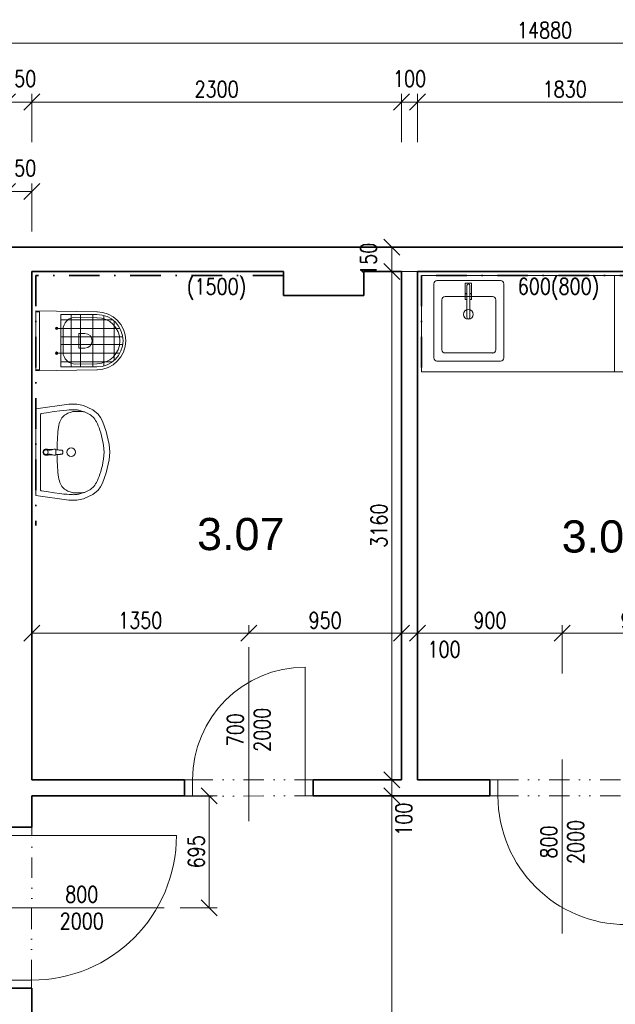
# Model space of a CAD drawing. Header units: millimetres. Extents: x -485339 to 286898, y -1189934 to 1602269.
# Tile 45 of 230: x -70430 to -66725, y -1114332 to -1108213. Entities that reach past the tile are written whole.
import ezdxf

# ---------------------------------------------------------------- set-up
doc = ezdxf.new("R2010")
doc.units = ezdxf.units.MM
doc.header["$LTSCALE"] = 10
doc.linetypes.add('DASHDOT', pattern=[25.4, 12.7, -6.35, 0, -6.35])
doc.linetypes.add('DĚLICÍ2', pattern=[15.875, 6.35, -3.175, 0, -3.175, 0, -3.175])
doc.layers.get('Defpoints').update_dxf_attribs({"lineweight": 0})
for name, color, linetype, lineweight in [('N_dveře', 10, 'Continuous', 18), ('N_ker.dlažba', 10, 'DASHDOT', 35), ('N_popis', 10, 'Continuous', 18), ('N_popis_otvory', 10, 'Continuous', 18), ('N_zařiz_předměty', 10, 'Continuous', 18), ('St__otvory_dveře', 40, 'Continuous', 18), ('St_kóty', 132, 'Continuous', 18), ('St_plocha_místnosti', 250, 'Continuous', 18), ('St_zařizovací předměty', 252, 'Continuous', 18), ('St_čáry_obrys', 5, 'Continuous', 35)]:
    doc.layers.add(name, color=color, linetype=linetype, lineweight=lineweight)
doc.styles.add('Andy', font='arial.ttf')
doc.styles.get("Standard").update_dxf_attribs({"font": 'simplex.shx', "width": 0.8})
doc.dimstyles.new('stavebníM50 vnitřní', dxfattribs={"dimtxt": 100, "dimasz": 100, "dimexe": 50, "dimexo": 100, "dimgap": 30, "dimtad": 1, "dimdec": 0, "dimtxsty": 'Standard', "dimblk": 'OBLIQUE', "dimcen": 2.5, "dimclrd": 256, "dimclre": 256, "dimclrt": 256, "dimadec": 0, "dimazin": 0, "dimtfac": 1, "dimtdec": 0, "dimtmove": 2, "dimatfit": 2, "dimldrblk": 'OBLIQUE', "dimfxl": 250, "dimfxlon": 1, "dimlwd": -1, "dimlwe": -1, "dimarcsym": 0})

# ---------------------------------------------------------------- blocks, each defined once
blk = doc.blocks.new('G$CC1796412')
at = {"layer": 'St__otvory_dveře', "color": 0, "ltscale": 2}
blk.add_lwpolyline([(850, 0.8), (850, 800.8)], dxfattribs=at)
at = {"layer": 'St__otvory_dveře', "ltscale": 2}
for points in [[(50, 0), (0, 0), (0, -100), (50, -100)], [(900, 0.8), (850, 0.8), (850, -99.2), (900, -99.2)]]:
    blk.add_lwpolyline(points, close=True, dxfattribs=at)
at = {"layer": 'St__otvory_dveře', "linetype": 'DĚLICÍ2', "ltscale": 2}
for points in [[(50, 0), (850, 0.8)], [(50, -100), (850, -99.2)]]:
    blk.add_lwpolyline(points, dxfattribs=at)
at = {"layer": 'St__otvory_dveře', "color": 0, "ltscale": 2}
blk.add_arc((850, 0.8), 800, 90, 180, dxfattribs=at)
blk = doc.blocks.new('G$CB4A84410')
at = {"layer": 'St__otvory_dveře', "ltscale": 2}
for points in [[(100, -50), (100, 0), (0, 0), (0, -50)], [(100.8, -800), (100.8, -750), (0.8, -750), (0.8, -800)]]:
    blk.add_lwpolyline(points, close=True, dxfattribs=at)
at = {"layer": 'St__otvory_dveře', "linetype": 'DĚLICÍ2', "ltscale": 2}
for points in [[(0, -50), (0.8, -750)], [(100, -50), (100.8, -750)]]:
    blk.add_lwpolyline(points, dxfattribs=at)
at = {"layer": 'St__otvory_dveře', "color": 0, "ltscale": 2}
blk.add_lwpolyline([(100.8, -750), (800.8, -750)], dxfattribs=at)
blk.add_arc((100.8, -750), 700, 0, 90, dxfattribs=at)
blk = doc.blocks.new('G$CD8DE4D11')
at = {"layer": 'St__otvory_dveře', "ltscale": 2}
for points in [[(-150, -50), (-150, 0), (0, 0), (0, -50)], [(-150.8, -1000), (-150.8, -950), (-0.8, -950), (-0.8, -1000)]]:
    blk.add_lwpolyline(points, close=True, dxfattribs=at)
at = {"layer": 'St__otvory_dveře', "linetype": 'DĚLICÍ2', "ltscale": 2}
for points in [[(-150, -50), (-150.8, -950)], [(0, -50), (-0.8, -950)]]:
    blk.add_lwpolyline(points, dxfattribs=at)
at = {"layer": 'St__otvory_dveře', "color": 0, "ltscale": 2}
blk.add_lwpolyline([(-150.8, -950), (-1050.8, -950)], dxfattribs=at)
blk.add_arc((-150.8, -950), 900, 90, 180, dxfattribs=at)
blk = doc.blocks.new('_OBLIQUE')
at = {"color": 0, "linetype": 'ByBlock'}
blk.add_line((-0.5, -0.5), (0.5, 0.5), dxfattribs=at)
blk = doc.blocks.new('*D6382')
at = {"layer": 'Defpoints', "color": 0}
for p in [(-70354.9, -1108724.7), (-70504.9, -1109380.4), (-70354.9, -1109380.4)]:
    blk.add_point(p, dxfattribs=at)
at = {"layer": 'St_kóty'}
for p, q in [((-70504.9, -1108974.7), (-70504.9, -1108674.7)), ((-70354.9, -1108974.7), (-70354.9, -1108674.7)), ((-70504.9, -1108724.7), (-70354.9, -1108724.7))]:
    blk.add_line(p, q, dxfattribs=at)
at = {"layer": 'St_kóty', "linetype": 'ByBlock', "xscale": 100, "yscale": 100, "zscale": 100, "rotation": 180}
blk.add_blockref('_OBLIQUE', (-70504.9, -1108724.7), dxfattribs=at)
at = {"layer": 'St_kóty', "linetype": 'ByBlock', "xscale": 100, "yscale": 100, "zscale": 100}
blk.add_blockref('_OBLIQUE', (-70354.9, -1108724.7), dxfattribs=at)
at = {"layer": 'St_kóty', "insert": (-70429.9, -1108579.7), "char_height": 100, "attachment_point": 5}
blk.add_mtext('150', dxfattribs=at)
blk = doc.blocks.new('*D6383')
at = {"layer": 'Defpoints', "color": 0}
for p in [(-68054.9, -1108724.7), (-70354.9, -1109380.4), (-68054.9, -1109380.4)]:
    blk.add_point(p, dxfattribs=at)
at = {"layer": 'St_kóty'}
for p, q in [((-70354.9, -1108974.7), (-70354.9, -1108674.7)), ((-68054.9, -1108974.7), (-68054.9, -1108674.7)), ((-70354.9, -1108724.7), (-68054.9, -1108724.7))]:
    blk.add_line(p, q, dxfattribs=at)
at = {"layer": 'St_kóty', "linetype": 'ByBlock', "xscale": 100, "yscale": 100, "zscale": 100, "rotation": 180}
blk.add_blockref('_OBLIQUE', (-70354.9, -1108724.7), dxfattribs=at)
at = {"layer": 'St_kóty', "linetype": 'ByBlock', "xscale": 100, "yscale": 100, "zscale": 100}
blk.add_blockref('_OBLIQUE', (-68054.9, -1108724.7), dxfattribs=at)
at = {"layer": 'St_kóty', "insert": (-69204.9, -1108644.7), "char_height": 100, "attachment_point": 5}
blk.add_mtext('2300', dxfattribs=at)
blk = doc.blocks.new('*D6384')
at = {"layer": 'Defpoints', "color": 0}
for p in [(-67954.9, -1108724.7), (-68054.9, -1109380.4), (-67954.9, -1109380.4)]:
    blk.add_point(p, dxfattribs=at)
at = {"layer": 'St_kóty'}
for p, q in [((-68054.9, -1108974.7), (-68054.9, -1108674.7)), ((-67954.9, -1108974.7), (-67954.9, -1108674.7)), ((-68054.9, -1108724.7), (-67954.9, -1108724.7))]:
    blk.add_line(p, q, dxfattribs=at)
at = {"layer": 'St_kóty', "linetype": 'ByBlock', "xscale": 100, "yscale": 100, "zscale": 100, "rotation": 180}
blk.add_blockref('_OBLIQUE', (-68054.9, -1108724.7), dxfattribs=at)
at = {"layer": 'St_kóty', "linetype": 'ByBlock', "xscale": 100, "yscale": 100, "zscale": 100}
blk.add_blockref('_OBLIQUE', (-67954.9, -1108724.7), dxfattribs=at)
at = {"layer": 'St_kóty', "insert": (-68004.9, -1108579.7), "char_height": 100, "attachment_point": 5}
blk.add_mtext('100', dxfattribs=at)
blk = doc.blocks.new('*D6385')
at = {"layer": 'Defpoints', "color": 0}
for p in [(-66124.9, -1108724.7), (-67954.9, -1109380.4), (-66124.9, -1109380.4)]:
    blk.add_point(p, dxfattribs=at)
at = {"layer": 'St_kóty'}
for p, q in [((-67954.9, -1108974.7), (-67954.9, -1108674.7)), ((-66124.9, -1108974.7), (-66124.9, -1108674.7)), ((-67954.9, -1108724.7), (-66124.9, -1108724.7))]:
    blk.add_line(p, q, dxfattribs=at)
at = {"layer": 'St_kóty', "linetype": 'ByBlock', "xscale": 100, "yscale": 100, "zscale": 100, "rotation": 180}
blk.add_blockref('_OBLIQUE', (-67954.9, -1108724.7), dxfattribs=at)
at = {"layer": 'St_kóty', "linetype": 'ByBlock', "xscale": 100, "yscale": 100, "zscale": 100}
blk.add_blockref('_OBLIQUE', (-66124.9, -1108724.7), dxfattribs=at)
at = {"layer": 'St_kóty', "insert": (-67039.9, -1108644.7), "char_height": 100, "attachment_point": 5}
blk.add_mtext('1830', dxfattribs=at)
blk = doc.blocks.new('*D6404')
at = {"layer": 'Defpoints', "color": 0}
for p in [(-70354.9, -1109280.1), (-70504.9, -1111127.2), (-70354.9, -1111127.2)]:
    blk.add_point(p, dxfattribs=at)
at = {"layer": 'St_kóty'}
for p, q in [((-70504.9, -1109530.1), (-70504.9, -1109230.1)), ((-70504.9, -1109280.1), (-70354.9, -1109280.1)), ((-70354.9, -1109530.1), (-70354.9, -1109230.1))]:
    blk.add_line(p, q, dxfattribs=at)
at = {"layer": 'St_kóty', "linetype": 'ByBlock', "xscale": 100, "yscale": 100, "zscale": 100, "rotation": 180}
blk.add_blockref('_OBLIQUE', (-70504.9, -1109280.1), dxfattribs=at)
at = {"layer": 'St_kóty', "linetype": 'ByBlock', "xscale": 100, "yscale": 100, "zscale": 100}
blk.add_blockref('_OBLIQUE', (-70354.9, -1109280.1), dxfattribs=at)
at = {"layer": 'St_kóty', "insert": (-70429.9, -1109135.1), "char_height": 100, "attachment_point": 5}
blk.add_mtext('150', dxfattribs=at)
blk = doc.blocks.new('*D6430')
at = {"layer": 'Defpoints', "color": 0}
for p in [(-69530.9, -1113037.2), (-69251.2, -1113037.2), (-69530.9, -1113732.2)]:
    blk.add_point(p, dxfattribs=at)
at = {"layer": 'St_kóty'}
for p, q in [((-69430.9, -1113037.2), (-69201.2, -1113037.2)), ((-69251.2, -1113732.2), (-69251.2, -1113037.2)), ((-69430.9, -1113732.2), (-69201.2, -1113732.2))]:
    blk.add_line(p, q, dxfattribs=at)
at = {"layer": 'St_kóty', "linetype": 'ByBlock', "xscale": 100, "yscale": 100, "zscale": 100}
for p, rotation in [((-69251.2, -1113037.2), 90), ((-69251.2, -1113732.2), 270)]:
    blk.add_blockref('_OBLIQUE', p, dxfattribs=dict(at, rotation=rotation))
at = {"layer": 'St_kóty', "insert": (-69331.2, -1113384.7), "char_height": 100, "attachment_point": 5, "rotation": 90}
blk.add_mtext('695', dxfattribs=at)
blk = doc.blocks.new('*D6431')
at = {"layer": 'Defpoints', "color": 0}
for p in [(-69004.9, -1112026.1), (-69004.9, -1112113.2), (-70354.9, -1112937.2)]:
    blk.add_point(p, dxfattribs=at)
at = {"layer": 'St_kóty'}
for p, q in [((-70354.9, -1112276.1), (-70354.9, -1111976.1)), ((-69004.9, -1112026.1), (-69004.9, -1111976.1)), ((-70354.9, -1112026.1), (-69004.9, -1112026.1))]:
    blk.add_line(p, q, dxfattribs=at)
at = {"layer": 'St_kóty', "linetype": 'ByBlock', "xscale": 100, "yscale": 100, "zscale": 100, "rotation": 180}
blk.add_blockref('_OBLIQUE', (-70354.9, -1112026.1), dxfattribs=at)
at = {"layer": 'St_kóty', "linetype": 'ByBlock', "xscale": 100, "yscale": 100, "zscale": 100}
blk.add_blockref('_OBLIQUE', (-69004.9, -1112026.1), dxfattribs=at)
at = {"layer": 'St_kóty', "insert": (-69679.9, -1111946.1), "char_height": 100, "attachment_point": 5}
blk.add_mtext('1350', dxfattribs=at)
blk = doc.blocks.new('*D6432')
at = {"layer": 'Defpoints', "color": 0}
for p in [(-68054.9, -1112026.1), (-69004.9, -1112113.2), (-68054.9, -1112937.2)]:
    blk.add_point(p, dxfattribs=at)
at = {"layer": 'St_kóty'}
for p, q in [((-69004.9, -1112026.1), (-69004.9, -1111976.1)), ((-68054.9, -1112276.1), (-68054.9, -1111976.1)), ((-69004.9, -1112026.1), (-68054.9, -1112026.1))]:
    blk.add_line(p, q, dxfattribs=at)
at = {"layer": 'St_kóty', "linetype": 'ByBlock', "xscale": 100, "yscale": 100, "zscale": 100, "rotation": 180}
blk.add_blockref('_OBLIQUE', (-69004.9, -1112026.1), dxfattribs=at)
at = {"layer": 'St_kóty', "linetype": 'ByBlock', "xscale": 100, "yscale": 100, "zscale": 100}
blk.add_blockref('_OBLIQUE', (-68054.9, -1112026.1), dxfattribs=at)
at = {"layer": 'St_kóty', "insert": (-68529.9, -1111946.1), "char_height": 100, "attachment_point": 5}
blk.add_mtext('950', dxfattribs=at)
blk = doc.blocks.new('*D6433')
at = {"layer": 'Defpoints', "color": 0}
for p in [(-67954.9, -1112026.1), (-68054.9, -1112937.2), (-67954.9, -1112937.2)]:
    blk.add_point(p, dxfattribs=at)
at = {"layer": 'St_kóty'}
for p, q in [((-68054.9, -1112276.1), (-68054.9, -1111976.1)), ((-67954.9, -1112276.1), (-67954.9, -1111976.1)), ((-68054.9, -1112026.1), (-67954.9, -1112026.1))]:
    blk.add_line(p, q, dxfattribs=at)
at = {"layer": 'St_kóty', "linetype": 'ByBlock', "xscale": 100, "yscale": 100, "zscale": 100, "rotation": 180}
blk.add_blockref('_OBLIQUE', (-68054.9, -1112026.1), dxfattribs=at)
at = {"layer": 'St_kóty', "linetype": 'ByBlock', "xscale": 100, "yscale": 100, "zscale": 100}
blk.add_blockref('_OBLIQUE', (-67954.9, -1112026.1), dxfattribs=at)
at = {"layer": 'St_kóty', "insert": (-67790.3, -1112126), "char_height": 100, "attachment_point": 5}
blk.add_mtext('100', dxfattribs=at)
blk = doc.blocks.new('*D6434')
at = {"layer": 'Defpoints', "color": 0}
for p in [(-67054.9, -1112026.1), (-67054.9, -1112810.5), (-67954.9, -1112937.2)]:
    blk.add_point(p, dxfattribs=at)
at = {"layer": 'St_kóty'}
for p, q in [((-67954.9, -1112276.1), (-67954.9, -1111976.1)), ((-67054.9, -1112276.1), (-67054.9, -1111976.1)), ((-67954.9, -1112026.1), (-67054.9, -1112026.1))]:
    blk.add_line(p, q, dxfattribs=at)
at = {"layer": 'St_kóty', "linetype": 'ByBlock', "xscale": 100, "yscale": 100, "zscale": 100, "rotation": 180}
blk.add_blockref('_OBLIQUE', (-67954.9, -1112026.1), dxfattribs=at)
at = {"layer": 'St_kóty', "linetype": 'ByBlock', "xscale": 100, "yscale": 100, "zscale": 100}
blk.add_blockref('_OBLIQUE', (-67054.9, -1112026.1), dxfattribs=at)
at = {"layer": 'St_kóty', "insert": (-67504.9, -1111946.1), "char_height": 100, "attachment_point": 5}
blk.add_mtext('900', dxfattribs=at)
blk = doc.blocks.new('*D6435')
at = {"layer": 'Defpoints', "color": 0}
for p in [(-66124.9, -1112026.1), (-67054.9, -1112810.5), (-66124.9, -1112937.2)]:
    blk.add_point(p, dxfattribs=at)
at = {"layer": 'St_kóty'}
for p, q in [((-67054.9, -1112276.1), (-67054.9, -1111976.1)), ((-66124.9, -1112276.1), (-66124.9, -1111976.1)), ((-67054.9, -1112026.1), (-66124.9, -1112026.1))]:
    blk.add_line(p, q, dxfattribs=at)
at = {"layer": 'St_kóty', "linetype": 'ByBlock', "xscale": 100, "yscale": 100, "zscale": 100, "rotation": 180}
blk.add_blockref('_OBLIQUE', (-67054.9, -1112026.1), dxfattribs=at)
at = {"layer": 'St_kóty', "linetype": 'ByBlock', "xscale": 100, "yscale": 100, "zscale": 100}
blk.add_blockref('_OBLIQUE', (-66124.9, -1112026.1), dxfattribs=at)
at = {"layer": 'St_kóty', "insert": (-66589.9, -1111946.1), "char_height": 100, "attachment_point": 5}
blk.add_mtext('930', dxfattribs=at)
blk = doc.blocks.new('*D6437')
at = {"layer": 'Defpoints', "color": 0}
for p in [(-67189.9, -1109627.2), (-68114.9, -1109777.2), (-67189.9, -1109777.2)]:
    blk.add_point(p, dxfattribs=at)
at = {"layer": 'St_kóty'}
for p, q in [((-67864.9, -1109627.2), (-68164.9, -1109627.2)), ((-68114.9, -1109627.2), (-68114.9, -1109777.2)), ((-67864.9, -1109777.2), (-68164.9, -1109777.2))]:
    blk.add_line(p, q, dxfattribs=at)
at = {"layer": 'St_kóty', "linetype": 'ByBlock', "xscale": 100, "yscale": 100, "zscale": 100}
for p, rotation in [((-68114.9, -1109627.2), 90), ((-68114.9, -1109777.2), 270)]:
    blk.add_blockref('_OBLIQUE', p, dxfattribs=dict(at, rotation=rotation))
at = {"layer": 'St_kóty', "insert": (-68259.9, -1109702.2), "char_height": 100, "attachment_point": 5, "rotation": 90}
blk.add_mtext('150', dxfattribs=at)
blk = doc.blocks.new('*D6438')
at = {"layer": 'Defpoints', "color": 0}
for p in [(-67189.9, -1109777.2), (-68114.9, -1112937.2), (-68054.9, -1112937.2)]:
    blk.add_point(p, dxfattribs=at)
at = {"layer": 'St_kóty'}
for p, q in [((-67864.9, -1109777.2), (-68164.9, -1109777.2)), ((-68114.9, -1109777.2), (-68114.9, -1112937.2)), ((-68114.9, -1112937.2), (-68164.9, -1112937.2))]:
    blk.add_line(p, q, dxfattribs=at)
at = {"layer": 'St_kóty', "linetype": 'ByBlock', "xscale": 100, "yscale": 100, "zscale": 100}
for p, rotation in [((-68114.9, -1109777.2), 90), ((-68114.9, -1112937.2), 270)]:
    blk.add_blockref('_OBLIQUE', p, dxfattribs=dict(at, rotation=rotation))
at = {"layer": 'St_kóty', "insert": (-68194.9, -1111357.2), "char_height": 100, "attachment_point": 5, "rotation": 90}
blk.add_mtext('3160', dxfattribs=at)
blk = doc.blocks.new('*D6439')
at = {"layer": 'Defpoints', "color": 0}
for p in [(-68054.9, -1112937.2), (-68114.9, -1113037.2), (-68054.9, -1113037.2)]:
    blk.add_point(p, dxfattribs=at)
at = {"layer": 'St_kóty'}
for p, q in [((-68114.9, -1112937.2), (-68164.9, -1112937.2)), ((-68114.9, -1112937.2), (-68114.9, -1113037.2)), ((-68114.9, -1113037.2), (-68164.9, -1113037.2))]:
    blk.add_line(p, q, dxfattribs=at)
at = {"layer": 'St_kóty', "linetype": 'ByBlock', "xscale": 100, "yscale": 100, "zscale": 100}
for p, rotation in [((-68114.9, -1112937.2), 90), ((-68114.9, -1113037.2), 270)]:
    blk.add_blockref('_OBLIQUE', p, dxfattribs=dict(at, rotation=rotation))
at = {"layer": 'St_kóty', "insert": (-68040.9, -1113181.8), "char_height": 100, "attachment_point": 5, "rotation": 90}
blk.add_mtext('100', dxfattribs=at)
blk = doc.blocks.new('*D6440')
at = {"layer": 'Defpoints', "color": 0}
for p in [(-68054.9, -1113037.2), (-68114.9, -1118007.2), (-67624.9, -1118007.2)]:
    blk.add_point(p, dxfattribs=at)
at = {"layer": 'St_kóty'}
for p, q in [((-68114.9, -1113037.2), (-68164.9, -1113037.2)), ((-68114.9, -1113037.2), (-68114.9, -1118007.2)), ((-67864.9, -1118007.2), (-68164.9, -1118007.2))]:
    blk.add_line(p, q, dxfattribs=at)
at = {"layer": 'St_kóty', "linetype": 'ByBlock', "xscale": 100, "yscale": 100, "zscale": 100}
for p, rotation in [((-68114.9, -1113037.2), 90), ((-68114.9, -1118007.2), 270)]:
    blk.add_blockref('_OBLIQUE', p, dxfattribs=dict(at, rotation=rotation))
at = {"layer": 'St_kóty', "insert": (-68194.9, -1115522.2), "char_height": 100, "attachment_point": 5, "rotation": 90}
blk.add_mtext('4970', dxfattribs=at)
blk = doc.blocks.new('*D6493')
at = {"layer": 'Defpoints', "color": 0}
for p in [(-59724.9, -1108358.6), (-74604.9, -1109627.2), (-59724.9, -1109627.2)]:
    blk.add_point(p, dxfattribs=at)
at = {"layer": 'St_kóty'}
for p, q in [((-74604.9, -1108608.6), (-74604.9, -1108308.6)), ((-74604.9, -1108358.6), (-59724.9, -1108358.6)), ((-59724.9, -1108608.6), (-59724.9, -1108308.6))]:
    blk.add_line(p, q, dxfattribs=at)
at = {"layer": 'St_kóty', "linetype": 'ByBlock', "xscale": 100, "yscale": 100, "zscale": 100, "rotation": 180}
blk.add_blockref('_OBLIQUE', (-74604.9, -1108358.6), dxfattribs=at)
at = {"layer": 'St_kóty', "linetype": 'ByBlock', "xscale": 100, "yscale": 100, "zscale": 100}
blk.add_blockref('_OBLIQUE', (-59724.9, -1108358.6), dxfattribs=at)
at = {"layer": 'St_kóty', "insert": (-67164.9, -1108278.6), "char_height": 100, "attachment_point": 5}
blk.add_mtext('14880', dxfattribs=at)
blk = doc.blocks.new('G$CD2283956')
at = {"layer": 'St_zařizovací předměty', "color": 0}
for p, q in [((-186.8, 0), (-180, -383.3)), ((186.8, 0), (-186.8, 0)), ((-180.3, 0.1), (-179.9, -23)), ((180.3, 0.1), (179.9, -23)), ((186.8, 0), (180, -383.3)), ((179.9, -23), (-179.9, -23)), ((-85, -130), (-70, -130)), ((-77.5, -122.5), (-77.5, -137.5)), ((0, -170), (-69.5, -170)), ((0, -170), (69.5, -170)), ((85, -130), (70, -130)), ((77.5, -122.5), (77.5, -137.5)), ((-145.5, -247.4), (-143, -382.6)), ((-45.4, -268.9), (-45.4, -305.8)), ((0, -267.9), (-44.4, -267.9)), ((0, -267.9), (44.4, -267.9)), ((45.4, -268.9), (45.4, -305.8)), ((145.5, -247.4), (143, -382.6))]:
    blk.add_line(p, q, dxfattribs=at)
for points in [[(-163, -380), (-163, -156), (163, -156), (163, -380)], [(-131, -156), (-131, -477.1)], [(-77.5, -130), (-77.5, -523.4)], [(-24, -156), (-24, -541.2)], [(24, -156), (24, -541.2)], [(76.8, -130), (76.8, -523.8)], [(129.6, -156), (129.6, -478.8)], [(-163, -219.7), (163, -219.7)], [(-163, -278), (163, -278)], [(-163, -354.7), (163, -354.7)], [(-157.2, -423), (157.2, -423)], [(-123, -486.9), (123, -486.9)]]:
    blk.add_lwpolyline(points, dxfattribs=at)
for centre in [(-77.5, -130), (77.5, -130)]:
    blk.add_circle(centre, 7.5, dxfattribs=at)
for centre, radius, start, end in [((-69.5, -246), 76, 90, 181.04873), ((69.5, -246), 76, 358.95127, 90), ((-44.4, -268.9), 1, 90, 180), ((0, -305.8), 45.4, 180, 270), ((0, -305.8), 45.4, 270, 0), ((44.4, -268.9), 1, 0, 90), ((0, -380), 180, 180, 270), ((0, -380), 163, 180, 0), ((0, -380), 143, 180, 270), ((0, -380), 143, 270, 0), ((0, -380), 180, 270, 0)]:
    blk.add_arc(centre, radius, start, end, dxfattribs=at)
blk = doc.blocks.new('19252405')
at = {"color": 0}
for p, q in [((-354.4, 263.7), (-387.8, 235.1)), ((-297.4, 289), (-354.4, 263.7)), ((-311.4, 246.6), (-319.9, 242.7)), ((-303, 250), (-311.4, 246.6)), ((-294.7, 253.1), (-303, 250)), ((-296.5, 251), (-303, 250)), ((-256, 297.9), (-297.4, 289)), ((-289.1, 251.8), (-296.5, 251)), ((-287, 255.6), (-294.7, 253.1)), ((-281, 252.4), (-289.1, 251.8)), ((-279.9, 257.7), (-287, 255.6)), ((-272.6, 252.9), (-281, 252.4)), ((-273.6, 259.4), (-279.9, 257.7)), ((-267.9, 260.7), (-273.6, 259.4)), ((-264.3, 253.2), (-272.6, 252.9)), ((-262.5, 261.7), (-267.9, 260.7)), ((-256.6, 253.4), (-264.3, 253.2)), ((-257.4, 262.5), (-262.5, 261.7)), ((-252.3, 263.1), (-257.4, 262.5)), ((-249.5, 253.4), (-256.6, 253.4)), ((-205.9, 297.8), (-256, 297.9)), ((-247.3, 263.5), (-252.3, 263.1)), ((-243.2, 253.2), (-249.5, 253.4)), ((-242, 263.9), (-247.3, 263.5)), ((-237.2, 252.7), (-243.2, 253.2)), ((-236, 264), (-242, 263.9)), ((-231.5, 252), (-237.2, 252.7)), ((-228.7, 263.9), (-236, 264)), ((-225.7, 250.8), (-231.5, 252)), ((-219.5, 263.5), (-228.7, 263.9)), ((-219.7, 249.3), (-225.7, 250.8)), ((-213.4, 247.2), (-219.7, 249.3)), ((-208.3, 262.9), (-219.5, 263.5)), ((-206.7, 244.7), (-213.4, 247.2)), ((-194.3, 261.8), (-208.3, 262.9)), ((-0.1, 270), (-205.9, 297.8)), ((-175.7, 260), (-194.3, 261.8)), ((-149.9, 256.8), (-175.7, 260)), ((-114.5, 252), (-149.9, 256.8)), ((-67.2, 245), (-114.5, 252)), ((-34.3, 239.9), (-67.2, 245)), ((-0.1, 270), (0.1, -270)), ((-415, 191.7), (-438, 129.3)), ((-402, 215.6), (-415, 191.7)), ((-387.8, 235.1), (-402, 215.6)), ((-377.9, 187.5), (-383.4, 176.7)), ((-372.4, 197), (-377.9, 187.5)), ((-366.9, 205.2), (-372.4, 197)), ((-361.2, 212.3), (-366.9, 205.2)), ((-355.4, 218.6), (-361.2, 212.3)), ((-349.3, 224.2), (-355.4, 218.6)), ((-342.8, 229.3), (-349.3, 224.2)), ((-335.7, 234), (-342.8, 229.3)), ((-328.1, 238.5), (-335.7, 234)), ((-319.9, 242.7), (-328.1, 238.5)), ((-199.8, 241.7), (-206.7, 244.7)), ((-192.9, 238.2), (-199.8, 241.7)), ((-186.2, 234.2), (-192.9, 238.2)), ((-179.7, 229.6), (-186.2, 234.2)), ((-173.6, 224.5), (-179.7, 229.6)), ((-168, 218.8), (-173.6, 224.5)), ((-162.7, 212.4), (-168, 218.8)), ((-158, 205.2), (-162.7, 212.4)), ((-153.7, 197.1), (-158, 205.2)), ((-149.9, 188), (-153.7, 197.1)), ((-146.7, 177.9), (-149.9, 188)), ((-30.1, 235), (-29.9, -235)), ((-438, 129.3), (-456.2, 47.3)), ((-399.3, 135.8), (-404.5, 119.4)), ((-394.1, 150.9), (-399.3, 135.8)), ((-388.8, 164.5), (-394.1, 150.9)), ((-383.4, 176.7), (-388.8, 164.5)), ((-143.9, 166.8), (-146.7, 177.9)), ((-141.5, 154.5), (-143.9, 166.8)), ((-139.5, 141.3), (-141.5, 154.5)), ((-137.9, 127), (-139.5, 141.3)), ((-136.6, 111.6), (-137.9, 127)), ((-418.2, 63.2), (-421.5, 42.6)), ((-414.2, 82.9), (-418.2, 63.2)), ((-409.5, 101.6), (-414.2, 82.9)), ((-404.5, 119.4), (-409.5, 101.6)), ((-135.5, 95.2), (-136.6, 111.6)), ((-134.7, 77.8), (-135.5, 95.2)), ((-134.1, 59.5), (-134.7, 77.8)), ((-456.2, 47.3), (-460, -0.1)), ((-423.8, 21.2), (-425.1, -1.9)), ((-423.8, -21.5), (-425.1, 1.7)), ((-421.5, 42.6), (-423.8, 21.2)), ((-167.6, 4.8), (-167.7, 2.2)), ((-167.7, 2.2), (-167.7, 0)), ((-167.5, 6.7), (-167.6, 4.8)), ((-167.4, 8), (-167.5, 6.7)), ((-167.2, 9), (-167.4, 8)), ((-167, 9.6), (-167.2, 9)), ((-166.7, 10.2), (-167, 9.6)), ((-166.5, 10.7), (-166.7, 10.2)), ((-166.2, 11.1), (-166.5, 10.7)), ((-165.8, 11.4), (-166.2, 11.1)), ((-165.5, 11.7), (-165.8, 11.4)), ((-165.1, 11.9), (-165.5, 11.7)), ((-164.7, 12.1), (-165.1, 11.9)), ((-164.2, 12.3), (-164.7, 12.1)), ((-163.7, 12.5), (-164.2, 12.3)), ((-163.2, 12.6), (-163.7, 12.5)), ((-162.5, 12.7), (-163.2, 12.6)), ((-161.8, 12.9), (-162.5, 12.7)), ((-160.9, 13), (-161.8, 12.9)), ((-159.9, 13), (-160.9, 13)), ((-158.7, 13.1), (-159.9, 13)), ((-157.3, 13.2), (-158.7, 13.1)), ((-155.5, 13.3), (-157.3, 13.2)), ((-153.4, 13.3), (-155.5, 13.3)), ((-150.9, 13.4), (-153.4, 13.3)), ((-148.1, 13.5), (-150.9, 13.4)), ((-145, 13.6), (-148.1, 13.5)), ((-141.7, 13.6), (-145, 13.6)), ((-138.2, 13.8), (-141.7, 13.6)), ((-134.6, 13.9), (-138.2, 13.8)), ((-131.1, 14), (-134.6, 13.9)), ((-133.8, 40.3), (-134.1, 59.5)), ((-133.5, 20.5), (-133.8, 40.3)), ((-133.5, 13.9), (-133.5, 20.5)), ((-127.5, 14.2), (-131.1, 14)), ((-124.2, 14.4), (-127.5, 14.2)), ((-125.2, 8.9), (-125.9, 0)), ((-124.7, 12.6), (-125.2, 8.9)), ((-123.5, 16.6), (-124.7, 12.6)), ((-122.5, 18), (-123.5, 16.6)), ((-120.2, 19), (-122.5, 18)), ((-113.5, 18.2), (-120.2, 19)), ((-100.4, 14.6), (-113.5, 18.2)), ((-101.7, 15.8), (-104.1, 15.6)), ((-99.2, 15.9), (-101.7, 15.8)), ((-90.4, 12.4), (-100.4, 14.6)), ((-96.8, 16.1), (-99.2, 15.9)), ((-94.8, 16.2), (-96.8, 16.1)), ((-92.9, 16.4), (-94.8, 16.2)), ((-91.1, 16.5), (-92.9, 16.4)), ((-89.5, 16.6), (-91.1, 16.5)), ((-85, 11.7), (-90.4, 12.4)), ((-88, 16.7), (-89.5, 16.6)), ((-86.5, 16.8), (-88, 16.7)), ((-85, 16.9), (-86.5, 16.8)), ((-83.5, 17), (-85, 16.9)), ((-80.9, 12), (-85, 11.7)), ((-82, 17.1), (-83.5, 17)), ((-80.6, 17.2), (-82, 17.1)), ((-76.4, 13), (-80.9, 12)), ((-79.2, 17.3), (-80.6, 17.2)), ((-78, 17.4), (-79.2, 17.3)), ((-76.8, 17.5), (-78, 17.4)), ((-75.7, 17.5), (-76.8, 17.5)), ((-70.6, 14.3), (-76.4, 13)), ((-74.6, 17.6), (-75.7, 17.5)), ((-73.6, 17.7), (-74.6, 17.6)), ((-72.5, 17.8), (-73.6, 17.7)), ((-71.4, 17.8), (-72.5, 17.8)), ((-70.3, 17.9), (-71.4, 17.8)), ((-63.6, 15), (-70.6, 14.3)), ((-69, 17.9), (-70.3, 17.9)), ((-67.6, 18), (-69, 17.9)), ((-65.9, 18.1), (-67.6, 18)), ((-64, 18.1), (-65.9, 18.1)), ((-61.7, 18.2), (-64, 18.1)), ((-55.3, 16.9), (-55.3, 16.9)), ((-49.8, 12.9), (-49.8, 12.9)), ((-46.2, 7), (-46.2, 7)), ((-456.2, -47.5), (-460, -0.1)), ((-438, -129.6), (-456.2, -47.5)), ((-421.5, -42.8), (-423.8, -21.5)), ((-418.2, -63.4), (-421.5, -42.8)), ((-167.7, -2.3), (-167.7, 0)), ((-167.6, -4.9), (-167.7, -2.3)), ((-167.5, -6.8), (-167.6, -4.9)), ((-167.4, -8.1), (-167.5, -6.8)), ((-167.2, -9), (-167.4, -8.1)), ((-167, -9.7), (-167.2, -9)), ((-166.7, -10.3), (-167, -9.7)), ((-166.4, -10.8), (-166.7, -10.3)), ((-166.1, -11.2), (-166.4, -10.8)), ((-165.8, -11.5), (-166.1, -11.2)), ((-165.5, -11.8), (-165.8, -11.5)), ((-165.1, -12), (-165.5, -11.8)), ((-164.7, -12.2), (-165.1, -12)), ((-164.2, -12.4), (-164.7, -12.2)), ((-163.7, -12.6), (-164.2, -12.4)), ((-163.2, -12.7), (-163.7, -12.6)), ((-162.5, -12.8), (-163.2, -12.7)), ((-161.8, -12.9), (-162.5, -12.8)), ((-160.9, -13), (-161.8, -12.9)), ((-159.9, -13.1), (-160.9, -13)), ((-158.7, -13.2), (-159.9, -13.1)), ((-157.3, -13.3), (-158.7, -13.2)), ((-155.5, -13.3), (-157.3, -13.3)), ((-153.4, -13.4), (-155.5, -13.3)), ((-150.9, -13.5), (-153.4, -13.4)), ((-148.1, -13.5), (-150.9, -13.5)), ((-145, -13.6), (-148.1, -13.5)), ((-141.6, -13.7), (-145, -13.6)), ((-138.2, -13.8), (-141.6, -13.7)), ((-134.6, -13.9), (-138.2, -13.8)), ((-134.1, -59.5), (-134.7, -77.8)), ((-131, -14.1), (-134.6, -13.9)), ((-133.7, -40.4), (-134.1, -59.5)), ((-133.5, -20.5), (-133.7, -40.4)), ((-133.5, -14), (-133.5, -20.5)), ((-127.5, -14.3), (-131, -14.1)), ((-124.2, -14.4), (-127.5, -14.3)), ((-125.2, -8.9), (-125.9, 0)), ((-124.7, -12.6), (-125.2, -8.9)), ((-123.4, -16.6), (-124.7, -12.6)), ((-122.5, -18.1), (-123.4, -16.6)), ((-120.2, -19.1), (-122.5, -18.1)), ((-113.5, -18.2), (-120.2, -19.1)), ((-100.4, -14.7), (-113.5, -18.2)), ((-101.7, -15.8), (-104.1, -15.6)), ((-99.2, -16), (-101.7, -15.8)), ((-90.4, -12.4), (-100.4, -14.7)), ((-96.8, -16.1), (-99.2, -16)), ((-94.7, -16.3), (-96.8, -16.1)), ((-92.9, -16.4), (-94.7, -16.3)), ((-91.1, -16.5), (-92.9, -16.4)), ((-89.5, -16.6), (-91.1, -16.5)), ((-85, -11.7), (-90.4, -12.4)), ((-88, -16.7), (-89.5, -16.6)), ((-86.5, -16.8), (-88, -16.7)), ((-85, -16.9), (-86.5, -16.8)), ((-80.8, -12.1), (-85, -11.7)), ((-83.5, -17), (-85, -16.9)), ((-82, -17.1), (-83.5, -17)), ((-80.6, -17.2), (-82, -17.1)), ((-76.4, -13), (-80.8, -12.1)), ((-79.2, -17.3), (-80.6, -17.2)), ((-78, -17.4), (-79.2, -17.3)), ((-76.8, -17.5), (-78, -17.4)), ((-75.7, -17.6), (-76.8, -17.5)), ((-70.6, -14.3), (-76.4, -13)), ((-74.6, -17.7), (-75.7, -17.6)), ((-73.5, -17.7), (-74.6, -17.7)), ((-72.5, -17.8), (-73.5, -17.7)), ((-71.4, -17.9), (-72.5, -17.8)), ((-70.3, -17.9), (-71.4, -17.9)), ((-63.6, -15), (-70.6, -14.3)), ((-69, -18), (-70.3, -17.9)), ((-67.6, -18), (-69, -18)), ((-65.9, -18.1), (-67.6, -18)), ((-63.9, -18.2), (-65.9, -18.1)), ((-61.6, -18.2), (-63.9, -18.2)), ((-55.3, -16.9), (-55.3, -16.9)), ((-49.8, -12.9), (-49.8, -12.9)), ((-46.2, -7.1), (-46.2, -7.1)), ((-44.9, 0), (-44.9, 0)), ((-414.1, -83.1), (-418.2, -63.4)), ((-409.5, -101.8), (-414.1, -83.1)), ((-404.4, -119.5), (-409.5, -101.8)), ((-399.3, -136), (-404.4, -119.5)), ((-136.5, -111.6), (-137.8, -127)), ((-135.5, -95.2), (-136.5, -111.6)), ((-134.7, -77.8), (-135.5, -95.2)), ((-414.9, -191.9), (-438, -129.6)), ((-394, -151.1), (-399.3, -136)), ((-388.7, -164.7), (-394, -151.1)), ((-383.3, -176.9), (-388.7, -164.7)), ((-377.8, -187.7), (-383.3, -176.9)), ((-146.6, -178), (-149.9, -188.1)), ((-143.8, -166.8), (-146.6, -178)), ((-141.4, -154.6), (-143.8, -166.8)), ((-139.4, -141.4), (-141.4, -154.6)), ((-137.8, -127), (-139.4, -141.4)), ((-401.9, -215.8), (-414.9, -191.9)), ((-387.7, -235.3), (-401.9, -215.8)), ((-354.3, -263.9), (-387.7, -235.3)), ((-372.3, -197.1), (-377.8, -187.7)), ((-366.8, -205.3), (-372.3, -197.1)), ((-361.1, -212.5), (-366.8, -205.3)), ((-355.3, -218.8), (-361.1, -212.5)), ((-349.1, -224.4), (-355.3, -218.8)), ((-342.6, -229.5), (-349.1, -224.4)), ((-335.6, -234.2), (-342.6, -229.5)), ((-328, -238.7), (-335.6, -234.2)), ((-319.8, -242.9), (-328, -238.7)), ((-311.3, -246.7), (-319.8, -242.9)), ((-199.7, -241.8), (-206.6, -244.8)), ((-192.8, -238.3), (-199.7, -241.8)), ((-186.1, -234.3), (-192.8, -238.3)), ((-179.6, -229.7), (-186.1, -234.3)), ((-173.5, -224.6), (-179.6, -229.7)), ((-167.9, -218.9), (-173.5, -224.6)), ((-162.6, -212.5), (-167.9, -218.9)), ((-157.9, -205.2), (-162.6, -212.5)), ((-153.6, -197.1), (-157.9, -205.2)), ((-149.9, -188.1), (-153.6, -197.1)), ((-34.2, -239.9), (-67, -245.1)), ((-297.3, -289.2), (-354.3, -263.9)), ((-302.9, -250.2), (-311.3, -246.7)), ((-296.4, -251.1), (-302.9, -250.2)), ((-294.6, -253.2), (-302.9, -250.2)), ((-255.9, -298), (-297.3, -289.2)), ((-289, -251.9), (-296.4, -251.1)), ((-286.8, -255.8), (-294.6, -253.2)), ((-280.8, -252.6), (-289, -251.9)), ((-279.8, -257.9), (-286.8, -255.8)), ((-272.5, -253), (-280.8, -252.6)), ((-273.5, -259.5), (-279.8, -257.9)), ((-267.7, -260.8), (-273.5, -259.5)), ((-264.2, -253.4), (-272.5, -253)), ((-262.4, -261.8), (-267.7, -260.8)), ((-256.4, -253.5), (-264.2, -253.4)), ((-257.3, -262.6), (-262.4, -261.8)), ((-252.2, -263.2), (-257.3, -262.6)), ((-249.4, -253.5), (-256.4, -253.5)), ((-205.7, -297.9), (-255.9, -298)), ((-247.1, -263.7), (-252.2, -263.2)), ((-243, -253.3), (-249.4, -253.5)), ((-241.9, -264), (-247.1, -263.7)), ((-237.1, -252.9), (-243, -253.3)), ((-235.9, -264.1), (-241.9, -264)), ((-231.4, -252.1), (-237.1, -252.9)), ((-228.5, -264), (-235.9, -264.1)), ((-225.6, -250.9), (-231.4, -252.1)), ((-219.4, -263.7), (-228.5, -264)), ((-219.6, -249.4), (-225.6, -250.9)), ((-213.2, -247.3), (-219.6, -249.4)), ((-208.1, -263), (-219.4, -263.7)), ((-206.6, -244.8), (-213.2, -247.3)), ((-194.2, -261.9), (-208.1, -263)), ((0.1, -270), (-205.7, -297.9)), ((-175.6, -260), (-194.2, -261.9)), ((-149.8, -256.9), (-175.6, -260)), ((-114.4, -252.1), (-149.8, -256.9)), ((-67, -245.1), (-114.4, -252.1))]:
    blk.add_line(p, q, dxfattribs=at)
for centre, major_axis, start_param, end_param in [((-35.1, 235), (3.54, 3.54), 5.498034, 6.914051), ((-220, -0.1), (19.1, 19.1), 0.785398, 7.068583), ((-62.9, 0), (-9.75, 9.75), -0.785398, 5.497787), ((-62.9, 0), (10.6, 10.6), 3.881371, 7.115283), ((-61.7, 2.9), (-10.9, 10.9), -1.209553, -0.785152), ((-62.3, 1.5), (11.9, 11.9), 6.239989, 6.644428), ((-63.3, 0.6), (-12.9, 12.9), 4.290124, 4.669192), ((-64.8, 0), (-14, 14), 3.927237, 4.290124), ((-61.7, -2.9), (-10.9, 10.9), 2.356441, 2.780842), ((-62.3, -1.5), (11.9, 11.9), 4.351639, 4.756078), ((-63.3, -0.6), (-12.9, 12.9), 3.185282, 3.564351), ((-64.8, 0), (-14, 14), 3.564351, 3.927237), ((-34.9, -235), (-3.54, 3.54), 2.51122, 3.927237)]:
    blk.add_ellipse(centre, major_axis=major_axis, ratio=1, start_param=start_param, end_param=end_param, dxfattribs=at)
blk = doc.blocks.new('G$CE2E125C4')
at = {"layer": 'St_zařizovací předměty', "color": 0, "ltscale": 0.5}
for p, q in [((1800, 0), (0, 0)), ((1289.1, -52.1), (1289.1, -512.1)), ((1704.4, -32.1), (1309.1, -32.1)), ((1529.1, -48.1), (1489.2, -48.1)), ((1489.2, -48.1), (1489.2, -113.1)), ((1529.1, -113.1), (1529.1, -48.1)), ((1724.4, -512.1), (1724.4, -52.1)), ((1489.2, -113.1), (1500.1, -113.1)), ((1500.1, -114.1), (1489.4, -114.1)), ((1489.4, -114.1), (1489.4, -149.1)), ((1500.1, -62.1), (1500.1, -260)), ((1500.1, -113.1), (1500.1, -62.1)), ((1500.1, -149.1), (1500.1, -114.1)), ((1518.1, -260), (1518.1, -62.1)), ((1518.1, -62.1), (1518.1, -113.1)), ((1518.1, -113.1), (1529.1, -113.1)), ((1528.8, -114.1), (1518.1, -114.1)), ((1518.1, -114.1), (1518.1, -149.1)), ((1528.8, -149.1), (1528.8, -114.1)), ((1339.1, -152.1), (1339.1, -462.1)), ((1654.1, -132.1), (1359.1, -132.1)), ((1489.4, -149.1), (1500.1, -149.1)), ((1518.1, -149.1), (1528.8, -149.1)), ((1674.1, -462.1), (1674.1, -152.1)), ((1359.1, -482.1), (1654.1, -482.1)), ((87.6, -522.4), (68.7, -518.6)), ((87.6, -522.4), (74.8, -536.9)), ((87.6, -522.4), (81.5, -504.1)), ((87.6, -522.4), (100.4, -507.9)), ((87.6, -522.4), (106.5, -526.2)), ((87.6, -522.4), (93.7, -540.7)), ((167.6, -522.4), (148.7, -518.6)), ((167.6, -522.4), (154.8, -536.9)), ((167.6, -522.4), (161.5, -504.1)), ((167.6, -522.4), (180.4, -507.9)), ((167.6, -522.4), (173.7, -540.7)), ((167.6, -522.4), (186.5, -526.2)), ((247.6, -522.4), (228.7, -518.6)), ((247.6, -522.4), (234.8, -536.9)), ((247.6, -522.4), (241.5, -504.1)), ((247.6, -522.4), (260.4, -507.9)), ((247.6, -522.4), (266.5, -526.2)), ((247.6, -522.4), (253.7, -540.7)), ((1309.1, -532.1), (1704.4, -532.1)), ((1800, -600), (0, -600))]:
    blk.add_line(p, q, dxfattribs=at)
for points in [[(0, 0), (0, -600)], [(600, 0), (600, -600)], [(1800, 0), (1800, -600)]]:
    blk.add_lwpolyline(points, dxfattribs=at)
blk.add_circle((1509.1, -242.1), 30, dxfattribs=at)
for centre, radius, start, end in [((1309.1, -52.1), 20, 90, 180), ((1509.1, -62.1), 9, 0, 180), ((1509.1, -62.1), 9, 0, 180), ((1704.4, -52.1), 20, 0, 90), ((1359.1, -152.1), 20, 90, 180), ((1654.1, -152.1), 20, 0, 90), ((1509.1, -260), 9, 180.14724, 0.14724), ((1359.1, -462.1), 20, 180, 270), ((1654.1, -462.1), 20, 270, 0), ((1309.1, -512.1), 20, 180, 270), ((1704.4, -512.1), 20, 270, 0)]:
    blk.add_arc(centre, radius, start, end, dxfattribs=at)
blk.add_point((1359.1, -482.1), dxfattribs=at)

msp = doc.modelspace()

# ---------------------------------------------------------------- linework, layer by layer
at = {"layer": 'N_ker.dlažba', "ltscale": 1.5}
for points in [[(-68789.1, -1109802.2), (-70329.9, -1109802.2), (-70329.9, -1111357.2)], [(-66124.9, -1109802.2), (-67929.9, -1109802.2), (-67929.9, -1110402.2)]]:
    msp.add_lwpolyline(points, dxfattribs=at)
at = {"layer": 'N_popis_otvory'}
for points in [[(-69004.9, -1113194.5), (-69004.9, -1112113.2)], [(-67054.9, -1113891.8), (-67054.9, -1112810.5)], [(-70612.2, -1113732.2), (-69530.9, -1113732.2)]]:
    msp.add_lwpolyline(points, dxfattribs=at)
at = {"layer": 'St_čáry_obrys', "ltscale": 2}
for points in [[(-59774.9, -1109627.2), (-74604.9, -1109627.2)], [(-70354.9, -1109777.2), (-70354.9, -1112937.2)], [(-70354.9, -1109777.2), (-68789.1, -1109777.2)], [(-68789.1, -1109777.2), (-68789.1, -1109927.2)], [(-68289.1, -1109777.2), (-68054.9, -1109777.2)], [(-68289.1, -1109777.2), (-68289.1, -1109927.2)], [(-68054.9, -1109777.2), (-68054.9, -1112937.2)], [(-67954.9, -1109777.2), (-67954.9, -1112937.2)], [(-67954.9, -1109777.2), (-66124.9, -1109777.2)], [(-68789.1, -1109927.2), (-68289.1, -1109927.2)], [(-70354.9, -1112937.2), (-69404.9, -1112937.2)], [(-69404.9, -1112937.2), (-69404.9, -1113037.2)], [(-68604.9, -1112937.2), (-68604.9, -1113037.2)], [(-68604.9, -1112937.2), (-68054.9, -1112937.2)], [(-67954.9, -1112937.2), (-67504.9, -1112937.2)], [(-67504.9, -1112937.2), (-67504.9, -1113037.2)], [(-70354.9, -1113037.2), (-70354.9, -1113232.2)], [(-70354.9, -1113037.2), (-69404.9, -1113037.2)], [(-68604.9, -1113037.2), (-67504.9, -1113037.2)], [(-70504.9, -1113232.2), (-70354.9, -1113232.2)], [(-70504.9, -1114232.2), (-70354.9, -1114232.2)], [(-70354.9, -1114232.2), (-70354.9, -1117207.2)]]:
    msp.add_lwpolyline(points, dxfattribs=at)

# ---------------------------------------------------------------- block references
at = {"layer": 'N_dveře', "ltscale": 2}
for name, p, rotation in [('G$CB4A84410', (-69404.9, -1113038), 90), ('G$CD8DE4D11', (-70505.7, -1114232.2), 180)]:
    msp.add_blockref(name, p, dxfattribs=dict(at, rotation=rotation))
at = {"layer": 'N_dveře', "ltscale": 2, "xscale": -1, "rotation": 180}
msp.add_blockref('G$CC1796412', (-67504.9, -1113036.4), dxfattribs=at)
at = {"layer": 'N_zařiz_předměty', "xscale": -1}
msp.add_blockref('G$CE2E125C4', (-66129.9, -1109802.2), dxfattribs=at)
at = {"layer": 'N_zařiz_předměty'}
for name, p, rotation in [('G$CD2283956', (-70329.9, -1110208.2), 90), ('19252405', (-70329.9, -1110900.9), 179.9999999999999)]:
    msp.add_blockref(name, p, dxfattribs=dict(at, rotation=rotation))

# ---------------------------------------------------------------- texts
at = {"layer": 'N_popis', "width": 0.8}
for s, p in [('(1500)', (-69390.1, -1109921.5)), ('600(800)', (-67331.5, -1109920.1))]:
    msp.add_text(s, height=100, dxfattribs=at).set_placement(p)
at = {"layer": 'N_popis_otvory', "char_height": 100, "width": 1342.526, "attachment_point": 5, "rotation": 90}
for s, insert in [('700\\P2000', (-69004.9, -1112626.1)), ('800\\P2000', (-67054.9, -1113323.3))]:
    msp.add_mtext(s, dxfattribs=dict(at, insert=insert))
at = {"layer": 'N_popis_otvory', "insert": (-70043.7, -1113732.2), "char_height": 100, "width": 1342.526, "attachment_point": 5}
msp.add_mtext('800\\P2000', dxfattribs=at)
at = {"layer": 'St_plocha_místnosti', "ltscale": 2, "style": 'Andy'}
for s, p in [('3.07', (-69326.3, -1111509.6)), ('3.08', (-67058.6, -1111524.5))]:
    msp.add_text(s, height=200, dxfattribs=at).set_placement(p)

# ---------------------------------------------------------------- dimensions: what is measured, and where the dimension line sits
at = {"layer": 'St_kóty'}
for base, p1, p2, picture, middle in [((-59724.9, -1108358.6), (-74604.9, -1109627.2), (-59724.9, -1109627.2), '*D6493', (-67164.9, -1108278.6)), ((-70354.9, -1108724.7), (-70504.9, -1109380.4), (-70354.9, -1109380.4), '*D6382', (-70429.9, -1108579.7)), ((-67954.9, -1108724.7), (-68054.9, -1109380.4), (-67954.9, -1109380.4), '*D6384', (-68004.9, -1108579.7)), ((-68054.9, -1108724.7), (-70354.9, -1109380.4), (-68054.9, -1109380.4), '*D6383', (-69204.9, -1108644.7)), ((-66124.9, -1108724.7), (-67954.9, -1109380.4), (-66124.9, -1109380.4), '*D6385', (-67039.9, -1108644.7)), ((-70354.9, -1109280.1), (-70504.9, -1111127.2), (-70354.9, -1111127.2), '*D6404', (-70429.9, -1109135.1)), ((-69004.9, -1112026.1), (-70354.9, -1112937.2), (-69004.9, -1112113.2), '*D6431', (-69679.9, -1111946.1)), ((-68054.9, -1112026.1), (-69004.9, -1112113.2), (-68054.9, -1112937.2), '*D6432', (-68529.9, -1111946.1)), ((-67054.9, -1112026.1), (-67954.9, -1112937.2), (-67054.9, -1112810.5), '*D6434', (-67504.9, -1111946.1)), ((-66124.9, -1112026.1), (-67054.9, -1112810.5), (-66124.9, -1112937.2), '*D6435', (-66589.9, -1111946.1))]:
    dim = msp.add_linear_dim(base=base, p1=p1, p2=p2, dimstyle='stavebníM50 vnitřní', dxfattribs=at)
    dim.commit()
    dim.dimension.update_dxf_attribs({"geometry": picture, "text_midpoint": middle})
for base, p1, p2, picture, middle in [((-68114.9, -1109777.2), (-67189.9, -1109627.2), (-67189.9, -1109777.2), '*D6437', (-68259.9, -1109702.2)), ((-68114.9, -1112937.2), (-67189.9, -1109777.2), (-68054.9, -1112937.2), '*D6438', (-68194.9, -1111357.2)), ((-69251.2, -1113037.2), (-69530.9, -1113732.2), (-69530.9, -1113037.2), '*D6430', (-69331.2, -1113384.7)), ((-68114.9, -1118007.2), (-68054.9, -1113037.2), (-67624.9, -1118007.2), '*D6440', (-68194.9, -1115522.2))]:
    dim = msp.add_linear_dim(base=base, p1=p1, p2=p2, angle=90, dimstyle='stavebníM50 vnitřní', dxfattribs=at)
    dim.commit()
    dim.dimension.update_dxf_attribs({"geometry": picture, "text_midpoint": middle})
dim = msp.add_linear_dim(base=(-67954.9, -1112026.1), p1=(-68054.9, -1112937.2), p2=(-67954.9, -1112937.2), dimstyle='stavebníM50 vnitřní', dxfattribs=at)
dim.commit()
dim.dimension.update_dxf_attribs({"geometry": '*D6433', "text_midpoint": (-67790.3, -1112126), "dimtype": 160})
dim = msp.add_linear_dim(base=(-68114.9, -1113037.2), p1=(-68054.9, -1112937.2), p2=(-68054.9, -1113037.2), angle=90, dimstyle='stavebníM50 vnitřní', dxfattribs=at)
dim.commit()
dim.dimension.update_dxf_attribs({"geometry": '*D6439', "text_midpoint": (-68040.9, -1113181.8), "dimtype": 160})

doc.saveas('drawing.dxf')
